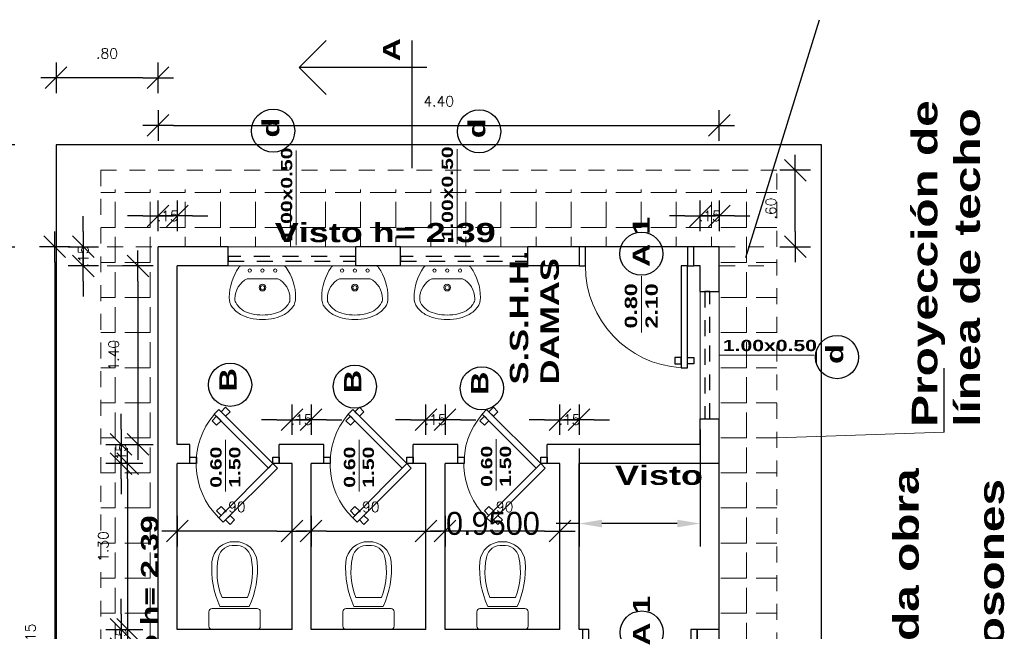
# Model space of a CAD drawing. Header units: millimetres. Extents: x 2197 to 2474, y 331 to 418.
# Tile 3 of 12: x 2236.81 to 2244.53, y 371.23 to 376.03. Entities that reach past the tile are written whole.
import ezdxf

# ---------------------------------------------------------------- set-up
doc = ezdxf.new("R2010")
doc.units = ezdxf.units.MM
doc.linetypes.add('HIDDEN2', pattern=[0.1875, 0.125, -0.0625])
for name, color, linetype in [('aberturas', 2, 'Continuous'), ('Cotas', 3, 'Continuous'), ('FOLHA', 2, 'Continuous')]:
    doc.layers.add(name, color=color, linetype=linetype)
for name, color, linetype, lineweight in [('FOLHA2', 1, 'Continuous', 0), ('P1-HACHURA', 1, 'Continuous', 5), ('SANITARIOS', 2, 'Continuous', 5)]:
    doc.layers.add(name, color=color, linetype=linetype, lineweight=lineweight)
doc.styles.add('REGUA60', font='cityb___.ttf', dxfattribs={"width": 1.4})
doc.styles.add('SIMPLEX_8', font='simplex.shx')
doc.dimstyles.new('Copy of 08', dxfattribs={"dimtxt": 0.08, "dimasz": 0.12, "dimexe": 0, "dimexo": 0, "dimgap": 0.15, "dimtad": 1, "dimzin": 4, "dimdsep": 46, "dimtxsty": 'SIMPLEX_8', "dimblk1": 'D', "dimblk2": 'D', "dimsah": 1, "dimcen": 0.09, "dimse1": 1, "dimse2": 1, "dimclre": 256, "dimclrt": 2, "dimadec": 0, "dimazin": 0, "dimtfac": 1, "dimtmove": 2, "dimatfit": 3, "dimldrblk": 'D', "dimfxl": 1, "dimtolj": 1, "dimtzin": 0, "dimarcsym": 0})
doc.dimstyles.get("Standard").update_dxf_attribs({"dimtxt": 0.18, "dimasz": 0.18, "dimexe": 0.18, "dimexo": 0.0625, "dimgap": 0.09, "dimtad": 0, "dimtih": 1, "dimtoh": 1, "dimdec": 4, "dimzin": 0, "dimdsep": 46, "dimtxsty": 'Standard', "dimcen": 0.09, "dimadec": 0, "dimazin": 0, "dimtfac": 1, "dimtdec": 4, "dimtofl": 0, "dimtmove": 0, "dimatfit": 3, "dimfxl": 1, "dimtolj": 1, "dimtzin": 0, "dimarcsym": 0})

# ---------------------------------------------------------------- blocks, each defined once
blk = doc.blocks.new('A$C6B9A7926')
at = {"layer": 'aberturas'}
for points in [[(0.05, 0.15), (0.1, 0.15), (0.1, 0.95), (0.05, 0.95)], [(0.05, 0.8673), (0, 0.8673), (0, 0.9173), (0.05, 0.9173)], [(0.1, 0.8673), (0.15, 0.8673), (0.15, 0.9173), (0.1, 0.9173)], [(0, 0), (0.05, 0), (0.05, 0.15), (0, 0.15)], [(0.85, 0), (0.9, 0), (0.9, 0.15), (0.85, 0.15)]]:
    blk.add_lwpolyline(points, close=True, dxfattribs=at)
at = {"layer": 'aberturas', "lineweight": 5}
blk.add_arc((0.05, 0.15), 0.8, 360, 86.41668, dxfattribs=at)
blk = doc.blocks.new('A$C24DE0BB0')
at = {"layer": 'aberturas', "lineweight": 5}
blk.add_line((0, 0.238), (0.649, 0.238), dxfattribs=at)
at = {"layer": 'aberturas', "lineweight": 5, "insert": (0.046, 0.432), "char_height": 0.1424, "width": 0.59089, "attachment_point": 1, "style": 'REGUA60'}
blk.add_mtext('0.80\\P2.10', dxfattribs=at)
blk = doc.blocks.new('A$C6B4124A4')
at = {"layer": 'aberturas'}
for points in [[(0.6146, 0.4419), (0.65, 0.4773), (0.2257, 0.9016), (0.1904, 0.8662)], [(0.2788, 0.8485), (0.3141, 0.8839), (0.2788, 0.9192), (0.2434, 0.8839)], [(0.2434, 0.8132), (0.2081, 0.7778), (0.1727, 0.8132), (0.2081, 0.8485)], [(0.05, 0.5273), (0.05, 0.4773), (0, 0.4773), (0, 0.5273)], [(0.65, 0.4773), (0.6854, 0.4419), (0.2611, 0.0177), (0.2257, 0.053)], [(0.7, 0.5273), (0.7, 0.4773), (0.65, 0.4773), (0.65, 0.5273)], [(0.2788, 0.1061), (0.2434, 0.1414), (0.2081, 0.1061), (0.2434, 0.0707)], [(0.3141, 0.0707), (0.3495, 0.0354), (0.3141, 0), (0.2788, 0.0354)]]:
    blk.add_lwpolyline(points, close=True, dxfattribs=at)
at = {"layer": 'aberturas', "lineweight": 5}
blk.add_arc((0.6427, 0.4773), 0.5949, 139.32522, 225.49458, dxfattribs=at)
blk = doc.blocks.new('A$C046927C5')
at = {"layer": 'aberturas', "lineweight": 5}
blk.add_line((0.24, 0), (0.24, 0.649), dxfattribs=at)
at = {"layer": 'aberturas', "lineweight": 5, "insert": (0.047, 0.046), "char_height": 0.1424, "width": 0.59089, "attachment_point": 1, "rotation": 90, "style": 'REGUA60'}
blk.add_mtext('0.60\\P1.50', dxfattribs=at)
blk = doc.blocks.new('A$C1C462CF9')
at = {"layer": 'aberturas', "lineweight": 5}
blk.add_line((0, 0.1481), (0.743, 0.1481), dxfattribs=at)
at = {"layer": 'aberturas', "lineweight": 5, "insert": (0.0283, 0.2684), "char_height": 0.08848, "width": 0.716237, "attachment_point": 1, "style": 'REGUA60'}
blk.add_mtext('1.00x0.50\\P   ', dxfattribs=at)
blk = doc.blocks.new('D')
at = {"color": 4}
blk.add_line((-0.707, -0.707), (0.707, 0.707), dxfattribs=at)
for p, q in [((0, -1), (0, 1)), ((-1, 0), (1, 0))]:
    blk.add_line(p, q)
blk = doc.blocks.new('*D116')
at = {"layer": 'Defpoints', "color": 0, "transparency": 16777216}
for p in [(2240.1454, 372.0146), (2240.1454, 372.0146), (2241.0454, 372.0146)]:
    blk.add_point(p, dxfattribs=at)
at = {"layer": 'FOLHA', "color": 0, "lineweight": -2, "transparency": 16777216}
blk.add_line((2240.9254, 372.0146), (2240.2654, 372.0146), dxfattribs=at)
at = {"layer": 'FOLHA', "color": 0, "lineweight": -2, "transparency": 16777216, "xscale": 0.12, "yscale": 0.12, "zscale": 0.12, "rotation": 180}
blk.add_blockref('D', (2240.1454, 372.0146), dxfattribs=at)
at = {"layer": 'FOLHA', "color": 0, "lineweight": -2, "transparency": 16777216, "xscale": 0.12, "yscale": 0.12, "zscale": 0.12}
blk.add_blockref('D', (2241.0454, 372.0146), dxfattribs=at)
at = {"layer": 'FOLHA', "color": 2, "transparency": 16777216, "insert": (2240.5954, 372.2046), "char_height": 0.08, "attachment_point": 5, "style": 'SIMPLEX_8'}
blk.add_mtext('\\A1;.90', dxfattribs=at)
blk = doc.blocks.new('*D117')
at = {"layer": 'Defpoints', "color": 0, "transparency": 16777216}
for p in [(2239.0954, 372.0146), (2239.9954, 372.0146), (2239.9954, 372.0146)]:
    blk.add_point(p, dxfattribs=at)
at = {"layer": 'FOLHA', "color": 0, "lineweight": -2, "transparency": 16777216}
blk.add_line((2239.2154, 372.0146), (2239.8754, 372.0146), dxfattribs=at)
at = {"layer": 'FOLHA', "color": 0, "lineweight": -2, "transparency": 16777216, "xscale": 0.12, "yscale": 0.12, "zscale": 0.12, "rotation": 180}
blk.add_blockref('D', (2239.0954, 372.0146), dxfattribs=at)
at = {"layer": 'FOLHA', "color": 0, "lineweight": -2, "transparency": 16777216, "xscale": 0.12, "yscale": 0.12, "zscale": 0.12}
blk.add_blockref('D', (2239.9954, 372.0146), dxfattribs=at)
at = {"layer": 'FOLHA', "color": 2, "transparency": 16777216, "insert": (2239.5454, 372.2046), "char_height": 0.08, "attachment_point": 5, "style": 'SIMPLEX_8'}
blk.add_mtext('\\A1;.90', dxfattribs=at)
blk = doc.blocks.new('*D118')
at = {"layer": 'Defpoints', "color": 0, "transparency": 16777216}
for p in [(2238.0454, 372.0146), (2238.0454, 372.0146), (2238.9454, 372.0146)]:
    blk.add_point(p, dxfattribs=at)
at = {"layer": 'FOLHA', "color": 0, "lineweight": -2, "transparency": 16777216}
blk.add_line((2238.8254, 372.0146), (2238.1654, 372.0146), dxfattribs=at)
at = {"layer": 'FOLHA', "color": 0, "lineweight": -2, "transparency": 16777216, "xscale": 0.12, "yscale": 0.12, "zscale": 0.12, "rotation": 180}
blk.add_blockref('D', (2238.0454, 372.0146), dxfattribs=at)
at = {"layer": 'FOLHA', "color": 0, "lineweight": -2, "transparency": 16777216, "xscale": 0.12, "yscale": 0.12, "zscale": 0.12}
blk.add_blockref('D', (2238.9454, 372.0146), dxfattribs=at)
at = {"layer": 'FOLHA', "color": 2, "transparency": 16777216, "insert": (2238.4954, 372.2046), "char_height": 0.08, "attachment_point": 5, "style": 'SIMPLEX_8'}
blk.add_mtext('\\A1;.90', dxfattribs=at)
blk = doc.blocks.new('*D121')
at = {"layer": 'Cotas', "color": 0, "lineweight": -2, "transparency": 16777216}
for p, q in [((2242.1454, 372.8116), (2242.1454, 371.8941)), ((2241.1954, 372.6616), (2241.1954, 371.8941)), ((2241.1954, 372.0741), (2241.0154, 372.0741)), ((2241.9654, 372.0741), (2241.3754, 372.0741))]:
    blk.add_line(p, q, dxfattribs=at)
at = {"layer": 'Cotas', "color": 0, "transparency": 16777216}
for points in [[(2241.3754, 372.1041), (2241.3754, 372.0441), (2241.1954, 372.0741)], [(2241.9654, 372.1041), (2241.9654, 372.0441), (2242.1454, 372.0741)]]:
    blk.add_solid(points, dxfattribs=at)
at = {"layer": 'Defpoints', "color": 0, "transparency": 16777216}
for p in [(2242.1454, 372.8741), (2241.1954, 372.7241), (2241.1954, 372.0741)]:
    blk.add_point(p, dxfattribs=at)
at = {"layer": 'Cotas', "color": 0, "transparency": 16777216, "insert": (2240.5204, 372.0741), "char_height": 0.18, "attachment_point": 5}
blk.add_mtext('\\A1;0.9500', dxfattribs=at)
blk = doc.blocks.new('*D133')
at = {"layer": 'Defpoints', "color": 0, "transparency": 16777216}
for p in [(2238.0454, 374.0941), (2237.7369, 372.6941), (2238.0454, 372.6941)]:
    blk.add_point(p, dxfattribs=at)
at = {"layer": 'FOLHA', "color": 0, "lineweight": -2, "transparency": 16777216}
blk.add_line((2237.7369, 373.9741), (2237.7369, 372.8141), dxfattribs=at)
at = {"layer": 'FOLHA', "color": 0, "lineweight": -2, "transparency": 16777216, "xscale": 0.12, "yscale": 0.12, "zscale": 0.12}
for p, rotation in [((2237.7369, 374.0941), 90), ((2237.7369, 372.6941), 270)]:
    blk.add_blockref('D', p, dxfattribs=dict(at, rotation=rotation))
at = {"layer": 'FOLHA', "color": 2, "transparency": 16777216, "insert": (2237.5469, 373.3941), "char_height": 0.08, "attachment_point": 5, "rotation": 90, "style": 'SIMPLEX_8'}
blk.add_mtext('\\A1;1.40', dxfattribs=at)
blk = doc.blocks.new('*D134')
at = {"layer": 'Defpoints', "color": 0, "transparency": 16777216}
for p in [(2238.0454, 372.5441), (2237.6559, 371.2441), (2238.0454, 371.2441)]:
    blk.add_point(p, dxfattribs=at)
at = {"layer": 'FOLHA', "color": 0, "lineweight": -2, "transparency": 16777216}
blk.add_line((2237.6559, 372.4241), (2237.6559, 371.3641), dxfattribs=at)
at = {"layer": 'FOLHA', "color": 0, "lineweight": -2, "transparency": 16777216, "xscale": 0.12, "yscale": 0.12, "zscale": 0.12}
for p, rotation in [((2237.6559, 372.5441), 90), ((2237.6559, 371.2441), 270)]:
    blk.add_blockref('D', p, dxfattribs=dict(at, rotation=rotation))
at = {"layer": 'FOLHA', "color": 2, "transparency": 16777216, "insert": (2237.4659, 371.8941), "char_height": 0.08, "attachment_point": 5, "rotation": 90, "style": 'SIMPLEX_8'}
blk.add_mtext('\\A1;1.30', dxfattribs=at)
blk = doc.blocks.new('*D137')
at = {"layer": 'Defpoints', "color": 0, "transparency": 16777216}
for p in [(2237.8954, 374.2441), (2237.085, 368.0941), (2237.8954, 368.0941)]:
    blk.add_point(p, dxfattribs=at)
at = {"layer": 'FOLHA', "color": 0, "lineweight": -2, "transparency": 16777216}
blk.add_line((2237.085, 374.1241), (2237.085, 368.2141), dxfattribs=at)
at = {"layer": 'FOLHA', "color": 0, "lineweight": -2, "transparency": 16777216, "xscale": 0.12, "yscale": 0.12, "zscale": 0.12}
for p, rotation in [((2237.085, 374.2441), 90), ((2237.085, 368.0941), 270)]:
    blk.add_blockref('D', p, dxfattribs=dict(at, rotation=rotation))
at = {"layer": 'FOLHA', "color": 2, "transparency": 16777216, "insert": (2236.895, 371.1691), "char_height": 0.08, "attachment_point": 5, "rotation": 90, "style": 'SIMPLEX_8'}
blk.add_mtext('\\A1;6.15', dxfattribs=at)
blk = doc.blocks.new('*D122')
at = {"layer": 'Defpoints', "color": 0, "transparency": 16777216}
for p in [(2237.5997, 374.2441), (2237.3093, 374.0941), (2237.5997, 374.0941)]:
    blk.add_point(p, dxfattribs=at)
at = {"layer": 'FOLHA', "color": 0, "lineweight": -2, "transparency": 16777216}
for p, q in [((2237.3093, 374.3641), (2237.3093, 374.4841)), ((2237.3093, 374.2441), (2237.3093, 374.0941)), ((2237.3093, 373.9741), (2237.3093, 373.8541))]:
    blk.add_line(p, q, dxfattribs=at)
at = {"layer": 'FOLHA', "color": 0, "lineweight": -2, "transparency": 16777216, "xscale": 0.12, "yscale": 0.12, "zscale": 0.12}
for p, rotation in [((2237.3093, 374.2441), 270), ((2237.3093, 374.0941), 90)]:
    blk.add_blockref('D', p, dxfattribs=dict(at, rotation=rotation))
at = {"layer": 'FOLHA', "color": 2, "transparency": 16777216, "insert": (2237.3093, 374.1691), "char_height": 0.08, "attachment_point": 5, "rotation": 90, "style": 'SIMPLEX_8'}
blk.add_mtext('\\A1;.15', dxfattribs=at)
blk = doc.blocks.new('*D123')
at = {"layer": 'Defpoints', "color": 0, "transparency": 16777216}
for p in [(2237.8954, 372.6941), (2237.605, 372.5441), (2237.8954, 372.5441)]:
    blk.add_point(p, dxfattribs=at)
at = {"layer": 'FOLHA', "color": 0, "lineweight": -2, "transparency": 16777216}
for p, q in [((2237.605, 372.8141), (2237.605, 372.9341)), ((2237.605, 372.6941), (2237.605, 372.5441)), ((2237.605, 372.4241), (2237.605, 372.3041))]:
    blk.add_line(p, q, dxfattribs=at)
at = {"layer": 'FOLHA', "color": 0, "lineweight": -2, "transparency": 16777216, "xscale": 0.12, "yscale": 0.12, "zscale": 0.12}
for p, rotation in [((2237.605, 372.6941), 270), ((2237.605, 372.5441), 90)]:
    blk.add_blockref('D', p, dxfattribs=dict(at, rotation=rotation))
at = {"layer": 'FOLHA', "color": 2, "transparency": 16777216, "insert": (2237.605, 372.6191), "char_height": 0.08, "attachment_point": 5, "rotation": 90, "style": 'SIMPLEX_8'}
blk.add_mtext('\\A1;.15', dxfattribs=at)
blk = doc.blocks.new('*D124')
at = {"layer": 'Defpoints', "color": 0, "transparency": 16777216}
for p in [(2237.8954, 371.2441), (2237.605, 371.0941), (2237.8954, 371.0941)]:
    blk.add_point(p, dxfattribs=at)
at = {"layer": 'FOLHA', "color": 0, "lineweight": -2, "transparency": 16777216}
for p, q in [((2237.605, 371.3641), (2237.605, 371.4841)), ((2237.605, 371.2441), (2237.605, 371.0941)), ((2237.605, 370.9741), (2237.605, 370.8541))]:
    blk.add_line(p, q, dxfattribs=at)
at = {"layer": 'FOLHA', "color": 0, "lineweight": -2, "transparency": 16777216, "xscale": 0.12, "yscale": 0.12, "zscale": 0.12}
for p, rotation in [((2237.605, 371.2441), 270), ((2237.605, 371.0941), 90)]:
    blk.add_blockref('D', p, dxfattribs=dict(at, rotation=rotation))
at = {"layer": 'FOLHA', "color": 2, "transparency": 16777216, "insert": (2237.605, 371.1691), "char_height": 0.08, "attachment_point": 5, "rotation": 90, "style": 'SIMPLEX_8'}
blk.add_mtext('\\A1;.15', dxfattribs=at)
blk = doc.blocks.new('*D138')
at = {"layer": 'Defpoints', "color": 0, "transparency": 16777216}
for p in [(2237.8954, 374.486), (2237.8954, 374.2441), (2238.0454, 374.2441)]:
    blk.add_point(p, dxfattribs=at)
at = {"layer": 'FOLHA', "color": 0, "lineweight": -2, "transparency": 16777216}
for p, q in [((2237.7754, 374.486), (2237.6554, 374.486)), ((2238.0454, 374.486), (2237.8954, 374.486)), ((2238.1654, 374.486), (2238.2854, 374.486))]:
    blk.add_line(p, q, dxfattribs=at)
at = {"layer": 'FOLHA', "color": 0, "lineweight": -2, "transparency": 16777216, "xscale": 0.12, "yscale": 0.12, "zscale": 0.12}
blk.add_blockref('D', (2237.8954, 374.486), dxfattribs=at)
at = {"layer": 'FOLHA', "color": 0, "lineweight": -2, "transparency": 16777216, "xscale": 0.12, "yscale": 0.12, "zscale": 0.12, "rotation": 180}
blk.add_blockref('D', (2238.0454, 374.486), dxfattribs=at)
at = {"layer": 'FOLHA', "color": 2, "transparency": 16777216, "insert": (2237.9704, 374.486), "char_height": 0.08, "attachment_point": 5, "style": 'SIMPLEX_8'}
blk.add_mtext('\\A1;.15', dxfattribs=at)
blk = doc.blocks.new('*D127')
at = {"layer": 'Defpoints', "color": 0, "transparency": 16777216}
for p in [(2242.1454, 374.486), (2242.1454, 374.2441), (2242.2954, 374.2441)]:
    blk.add_point(p, dxfattribs=at)
at = {"layer": 'FOLHA', "color": 0, "lineweight": -2, "transparency": 16777216}
for p, q in [((2242.0254, 374.486), (2241.9054, 374.486)), ((2242.2954, 374.486), (2242.1454, 374.486)), ((2242.4154, 374.486), (2242.5354, 374.486))]:
    blk.add_line(p, q, dxfattribs=at)
at = {"layer": 'FOLHA', "color": 0, "lineweight": -2, "transparency": 16777216, "xscale": 0.12, "yscale": 0.12, "zscale": 0.12}
blk.add_blockref('D', (2242.1454, 374.486), dxfattribs=at)
at = {"layer": 'FOLHA', "color": 0, "lineweight": -2, "transparency": 16777216, "xscale": 0.12, "yscale": 0.12, "zscale": 0.12, "rotation": 180}
blk.add_blockref('D', (2242.2954, 374.486), dxfattribs=at)
at = {"layer": 'FOLHA', "color": 2, "transparency": 16777216, "insert": (2242.2204, 374.486), "char_height": 0.08, "attachment_point": 5, "style": 'SIMPLEX_8'}
blk.add_mtext('\\A1;.15', dxfattribs=at)
blk = doc.blocks.new('*D128')
at = {"layer": 'Defpoints', "color": 0, "transparency": 16777216}
for p in [(2241.1954, 372.8886), (2241.0454, 372.6941), (2241.1954, 372.6941)]:
    blk.add_point(p, dxfattribs=at)
at = {"layer": 'FOLHA', "color": 0, "lineweight": -2, "transparency": 16777216}
for p, q in [((2240.9254, 372.8886), (2240.8054, 372.8886)), ((2241.0454, 372.8886), (2241.1954, 372.8886)), ((2241.3154, 372.8886), (2241.4354, 372.8886))]:
    blk.add_line(p, q, dxfattribs=at)
at = {"layer": 'FOLHA', "color": 0, "lineweight": -2, "transparency": 16777216, "xscale": 0.12, "yscale": 0.12, "zscale": 0.12}
blk.add_blockref('D', (2241.0454, 372.8886), dxfattribs=at)
at = {"layer": 'FOLHA', "color": 0, "lineweight": -2, "transparency": 16777216, "xscale": 0.12, "yscale": 0.12, "zscale": 0.12, "rotation": 180}
blk.add_blockref('D', (2241.1954, 372.8886), dxfattribs=at)
at = {"layer": 'FOLHA', "color": 2, "transparency": 16777216, "insert": (2241.1204, 372.8886), "char_height": 0.08, "attachment_point": 5, "style": 'SIMPLEX_8'}
blk.add_mtext('\\A1;.15', dxfattribs=at)
blk = doc.blocks.new('*D129')
at = {"layer": 'Defpoints', "color": 0, "transparency": 16777216}
for p in [(2240.1454, 372.8886), (2239.9954, 372.6941), (2240.1454, 372.6941)]:
    blk.add_point(p, dxfattribs=at)
at = {"layer": 'FOLHA', "color": 0, "lineweight": -2, "transparency": 16777216}
for p, q in [((2239.8754, 372.8886), (2239.7554, 372.8886)), ((2239.9954, 372.8886), (2240.1454, 372.8886)), ((2240.2654, 372.8886), (2240.3854, 372.8886))]:
    blk.add_line(p, q, dxfattribs=at)
at = {"layer": 'FOLHA', "color": 0, "lineweight": -2, "transparency": 16777216, "xscale": 0.12, "yscale": 0.12, "zscale": 0.12}
blk.add_blockref('D', (2239.9954, 372.8886), dxfattribs=at)
at = {"layer": 'FOLHA', "color": 0, "lineweight": -2, "transparency": 16777216, "xscale": 0.12, "yscale": 0.12, "zscale": 0.12, "rotation": 180}
blk.add_blockref('D', (2240.1454, 372.8886), dxfattribs=at)
at = {"layer": 'FOLHA', "color": 2, "transparency": 16777216, "insert": (2240.0704, 372.8886), "char_height": 0.08, "attachment_point": 5, "style": 'SIMPLEX_8'}
blk.add_mtext('\\A1;.15', dxfattribs=at)
blk = doc.blocks.new('*D130')
at = {"layer": 'Defpoints', "color": 0, "transparency": 16777216}
for p in [(2239.0954, 372.8886), (2238.9454, 372.6941), (2239.0954, 372.6941)]:
    blk.add_point(p, dxfattribs=at)
at = {"layer": 'FOLHA', "color": 0, "lineweight": -2, "transparency": 16777216}
for p, q in [((2238.8254, 372.8886), (2238.7054, 372.8886)), ((2238.9454, 372.8886), (2239.0954, 372.8886)), ((2239.2154, 372.8886), (2239.3354, 372.8886))]:
    blk.add_line(p, q, dxfattribs=at)
at = {"layer": 'FOLHA', "color": 0, "lineweight": -2, "transparency": 16777216, "xscale": 0.12, "yscale": 0.12, "zscale": 0.12}
blk.add_blockref('D', (2238.9454, 372.8886), dxfattribs=at)
at = {"layer": 'FOLHA', "color": 0, "lineweight": -2, "transparency": 16777216, "xscale": 0.12, "yscale": 0.12, "zscale": 0.12, "rotation": 180}
blk.add_blockref('D', (2239.0954, 372.8886), dxfattribs=at)
at = {"layer": 'FOLHA', "color": 2, "transparency": 16777216, "insert": (2239.0204, 372.8886), "char_height": 0.08, "attachment_point": 5, "style": 'SIMPLEX_8'}
blk.add_mtext('\\A1;.15', dxfattribs=at)
blk = doc.blocks.new('A$C7BF3546D')
at = {"layer": 'FOLHA'}
for p, q in [((0, 0.7876), (0.2121, 0.9997)), ((0.8874, 0), (0.8874, 1)), ((1, 0.7876), (0, 0.7876)), ((0, 0.7876), (0.2121, 0.5754))]:
    blk.add_line(p, q, dxfattribs=at)
blk = doc.blocks.new('INODPL')
for p, q in [((-0.1012, 0.25), (0.0988, 0.25)), ((-0.1762, 0.1626), (0.1762, 0.1626)), ((-0.1147, 0.1797), (0.1147, 0.1797)), ((-0.2012, 0.025), (-0.2012, 0.1376)), ((0.2012, 0.1376), (0.2012, 0.025)), ((-0.1762, 0), (0.1762, 0))]:
    blk.add_line(p, q)
for centre, radius, start, end in [((-0.0064, 0.5162), 0.1716, 88.2558, 175.47447), ((-0.0137, 0.5408), 0.1175, 83.46523, 168.408), ((0.0113, 0.5408), 0.1175, 11.592, 96.53477), ((0.0064, 0.5162), 0.1716, 4.52553, 91.7442), ((0.4117, 0.4535), 0.5518, 168.408, 201.63918), ((-0.4141, 0.4535), 0.5518, 338.36082, 11.592), ((0.5217, 0.4744), 0.7013, 175.47447, 204.84632), ((-0.5217, 0.4744), 0.7013, 335.15368, 4.52553), ((-0.1762, 0.1376), 0.025, 90, 180), ((0.1762, 0.1376), 0.025, 360, 90), ((-0.1762, 0.025), 0.025, 180, 270), ((0.1762, 0.025), 0.025, 270, 0)]:
    blk.add_arc(centre, radius, start, end)
blk = doc.blocks.new('HINO-B~1')
at = {"layer": 'SANITARIOS', "rotation": 90}
blk.add_blockref('INODPL', (0, 0), dxfattribs=at)
blk = doc.blocks.new('LAVATORIO')
for points in [[(-150.6856, 114.8001, 0.200231), (-150.6733, 114.8189), (-150.6733, 115.1528, 0.19279), (-150.6849, 115.1712, 0.154902), (-150.9207, 115.2457, 0.17524), (-150.9971, 115.2225, 0.106133), (-151.0529, 115.1586, 0.070271), (-151.0825, 115.0816, 0.056527), (-151.0933, 114.9859, 0.056527), (-151.0825, 114.8902, 0.070271), (-151.0529, 114.8131, 0.106133), (-150.9971, 114.7492, 0.17524), (-150.9207, 114.726, 0.154378), (-150.6856, 114.8001, 0.154902)], [(-150.7733, 115.1059, 0.280936), (-150.9305, 115.2016, 0.180168), (-150.9693, 115.19, 0.055612), (-150.9822, 115.1825, 0.106133), (-151.0242, 115.1344, 0.070271), (-151.0488, 115.0704, 0.056527), (-151.0583, 114.9859, 0.056527), (-151.0488, 114.9014, 0.070271), (-151.0242, 114.8374, 0.106133), (-150.9822, 114.7893, 0.055612), (-150.9693, 114.7817, 0.180168), (-150.9305, 114.7702, 0.280936), (-150.7733, 114.8659), (-150.7733, 115.1059)]]:
    blk.add_lwpolyline(points, format="xyb")
for centre, radius in [((-150.7093, 115.0859), 0.0128), ((-150.8433, 114.9859), 0.0262), ((-150.8433, 114.9859), 0.0162), ((-150.7093, 114.9859), 0.0128), ((-150.7093, 114.8859), 0.0128)]:
    blk.add_circle(centre, radius)
blk = doc.blocks.new('LAVAT')
at = {"xscale": -1, "rotation": 269.9999999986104}
blk.add_blockref('LAVATORIO', (15211.164, 9300.1314), dxfattribs=at)
blk = doc.blocks.new('*D139')
at = {"layer": 'Defpoints', "color": 0, "transparency": 16777216}
for p in [(2242.2954, 375.1955), (2237.8954, 374.2441), (2242.2954, 374.2441)]:
    blk.add_point(p, dxfattribs=at)
at = {"layer": 'FOLHA', "color": 0, "lineweight": -2, "transparency": 16777216}
blk.add_line((2238.0154, 375.1955), (2242.1754, 375.1955), dxfattribs=at)
at = {"layer": 'FOLHA', "color": 0, "lineweight": -2, "transparency": 16777216, "xscale": 0.12, "yscale": 0.12, "zscale": 0.12, "rotation": 180}
blk.add_blockref('D', (2237.8954, 375.1955), dxfattribs=at)
at = {"layer": 'FOLHA', "color": 0, "lineweight": -2, "transparency": 16777216, "xscale": 0.12, "yscale": 0.12, "zscale": 0.12}
blk.add_blockref('D', (2242.2954, 375.1955), dxfattribs=at)
at = {"layer": 'FOLHA', "color": 2, "transparency": 16777216, "insert": (2240.0954, 375.3855), "char_height": 0.08, "attachment_point": 5, "style": 'SIMPLEX_8'}
blk.add_mtext('\\A1;4.40', dxfattribs=at)
blk = doc.blocks.new('*D142')
at = {"layer": 'Defpoints', "color": 0, "transparency": 16777216}
for p in [(2236.6526, 375.0441), (2237.0954, 375.0441), (2237.8954, 374.2441)]:
    blk.add_point(p, dxfattribs=at)
at = {"layer": 'FOLHA', "color": 0, "lineweight": -2, "transparency": 16777216}
blk.add_line((2236.6526, 374.3641), (2236.6526, 374.9241), dxfattribs=at)
at = {"layer": 'FOLHA', "color": 0, "lineweight": -2, "transparency": 16777216, "xscale": 0.12, "yscale": 0.12, "zscale": 0.12}
for p, rotation in [((2236.6526, 375.0441), 90), ((2236.6526, 374.2441), 270)]:
    blk.add_blockref('D', p, dxfattribs=dict(at, rotation=rotation))
at = {"layer": 'FOLHA', "color": 2, "transparency": 16777216, "insert": (2236.4626, 374.6441), "char_height": 0.08, "attachment_point": 5, "rotation": 90, "style": 'SIMPLEX_8'}
blk.add_mtext('\\A1;.80', dxfattribs=at)
blk = doc.blocks.new('*D143')
at = {"layer": 'Defpoints', "color": 0, "transparency": 16777216}
for p in [(2237.0954, 375.5697), (2237.0954, 375.0441), (2237.8954, 374.2441)]:
    blk.add_point(p, dxfattribs=at)
at = {"layer": 'FOLHA', "color": 0, "lineweight": -2, "transparency": 16777216}
blk.add_line((2237.7754, 375.5697), (2237.2154, 375.5697), dxfattribs=at)
at = {"layer": 'FOLHA', "color": 0, "lineweight": -2, "transparency": 16777216, "xscale": 0.12, "yscale": 0.12, "zscale": 0.12, "rotation": 180}
blk.add_blockref('D', (2237.0954, 375.5697), dxfattribs=at)
at = {"layer": 'FOLHA', "color": 0, "lineweight": -2, "transparency": 16777216, "xscale": 0.12, "yscale": 0.12, "zscale": 0.12}
blk.add_blockref('D', (2237.8954, 375.5697), dxfattribs=at)
at = {"layer": 'FOLHA', "color": 2, "transparency": 16777216, "insert": (2237.4954, 375.7597), "char_height": 0.08, "attachment_point": 5, "style": 'SIMPLEX_8'}
blk.add_mtext('\\A1;.80', dxfattribs=at)
blk = doc.blocks.new('*D144')
at = {"layer": 'Defpoints', "color": 0, "transparency": 16777216}
for p in [(2242.2954, 374.8441), (2242.8902, 374.8441), (2242.2954, 374.2441)]:
    blk.add_point(p, dxfattribs=at)
at = {"layer": 'FOLHA', "color": 0, "lineweight": -2, "transparency": 16777216}
blk.add_line((2242.8902, 374.3641), (2242.8902, 374.7241), dxfattribs=at)
at = {"layer": 'FOLHA', "color": 0, "lineweight": -2, "transparency": 16777216, "xscale": 0.12, "yscale": 0.12, "zscale": 0.12}
for p, rotation in [((2242.8902, 374.8441), 90), ((2242.8902, 374.2441), 270)]:
    blk.add_blockref('D', p, dxfattribs=dict(at, rotation=rotation))
at = {"layer": 'FOLHA', "color": 2, "transparency": 16777216, "insert": (2242.7002, 374.5441), "char_height": 0.08, "attachment_point": 5, "rotation": 90, "style": 'SIMPLEX_8'}
blk.add_mtext('\\A1;.60', dxfattribs=at)

msp = doc.modelspace()

# ---------------------------------------------------------------- hatches: boundary and pattern name
at = {"layer": 'P1-HACHURA'}
h = msp.add_hatch(dxfattribs=at)
h.set_pattern_fill('ANGLE', color=256, angle=90, style=0)
h.set_pattern_definition([(90, (2264.23324, 363.94584), (-0.275, 2e-17), [0.2, -0.075]), (180, (2264.23324, 363.94584), (-3e-17, -0.275), [0.2, -0.075])])
h.paths.add_polyline_path([(2237.09538, 367.29407), (2238.72294, 367.29407, -0.1454542), (2238.80719, 367.34092), (2238.80719, 367.64407), (2237.44538, 367.64407), (2237.44538, 374.69407), (2238.79319, 374.69407), (2238.79319, 374.9853, -0.2118751), (2238.66917, 375.04407), (2237.09538, 375.04407)])
h.paths.add_polyline_path([(2238.92564, 375.04407, -0.2249372), (2238.79319, 374.9853), (2238.79319, 374.69407), (2240.40017, 374.69407), (2240.40017, 374.98031, -0.2102425), (2240.27973, 375.04407)])
h.paths.add_polyline_path([(2238.79319, 374.69407), (2238.79319, 374.24407), (2239.44538, 374.24407), (2239.79538, 374.24407), (2240.40017, 374.24407), (2240.40017, 374.69407)], flags=17)
h.paths.add_polyline_path([(2240.40017, 374.69407), (2240.40017, 374.24407), (2240.79538, 374.24407), (2241.19538, 374.24407), (2241.52414, 374.24407, -0.321579), (2241.68441, 374.35904, -0.321579), (2241.84468, 374.24407), (2242.07038, 374.24407), (2242.09538, 374.24407), (2242.29538, 374.24407), (2242.29538, 373.89407), (2242.29538, 373.39407), (2242.74538, 373.39407), (2242.74538, 374.69407)], flags=17)
h.paths.add_polyline_path([(2242.66911, 374.69407), (2242.74538, 374.69407), (2242.74538, 367.64407), (2237.44538, 367.64407), (2237.44538, 374.69407), (2240.40017, 374.69407), (2240.40017, 374.98031, -0.2102425), (2240.27973, 375.04407), (2237.09538, 375.04407), (2237.09538, 367.29407), (2243.09538, 367.29407), (2243.09538, 375.04407), (2242.77755, 375.04407)])
h.paths.add_polyline_path([(2242.74538, 373.39407), (2242.29538, 373.39407), (2242.29538, 372.89407), (2242.29538, 372.54407), (2242.29538, 371.24407), (2242.29538, 370.94407), (2242.29538, 370.5003), (2242.74538, 370.5003)], flags=16)
h.paths.add_polyline_path([(2243.09538, 373.26328, -0.3965782), (2243.09538, 373.49521), (2243.09538, 375.04407), (2242.77755, 375.04407), (2242.66911, 374.69407), (2242.74538, 374.69407), (2242.74538, 372.74654), (2243.09538, 372.75812)])
h.paths.add_polyline_path([(2242.74538, 370.5003), (2243.03605, 370.5003, -0.2389932), (2243.09538, 370.64134), (2243.09538, 372.75812), (2242.74538, 372.74654)])
h.paths.add_polyline_path([(2242.74538, 369.06873), (2243.09538, 369.06873), (2243.09538, 370.26787), (2242.74538, 370.26787)], flags=16)
h.paths.add_polyline_path([(2242.74538, 367.64407), (2240.65374, 367.64407), (2240.65374, 367.35112, -0.1971701), (2240.76883, 367.29407), (2243.09538, 367.29407), (2243.09538, 368.64186, -0.3383825), (2243.03717, 368.83893), (2242.74538, 368.83893)])
h.paths.add_polyline_path([(2239.88864, 367.64407), (2239.88864, 367.29407), (2240.51469, 367.29407, -0.2342782), (2240.65374, 367.35112), (2240.65374, 367.64407)])
h.paths.add_polyline_path([(2239.79538, 368.09407), (2239.44538, 368.09407), (2238.80719, 368.09407), (2238.80719, 367.64407), (2240.65374, 367.64407), (2240.65374, 368.09407)], flags=17)
h.paths.add_polyline_path([(2238.80719, 367.64407), (2238.80719, 367.34092, -0.0546978), (2238.84388, 367.34494, -0.2017572), (2238.96482, 367.29407), (2239.88864, 367.29407), (2239.88864, 367.64407)])
h.paths.add_polyline_path([(2237.89538, 368.09407), (2237.89538, 374.24407), (2238.44538, 374.24407), (2238.79319, 374.24407), (2238.79319, 374.69407), (2237.44538, 374.69407), (2237.44538, 367.64407), (2238.80719, 367.64407), (2238.80719, 368.09407), (2238.44538, 368.09407)], flags=17)
h.paths.add_polyline_path([(2237.52587, 371.75978), (2237.52587, 372.02835), (2237.40587, 372.02835), (2237.40587, 371.75978)], flags=25)
h.paths.add_polyline_path([(2237.52037, 370.30978), (2237.52037, 370.57835), (2237.40037, 370.57835), (2237.40037, 370.30978)], flags=25)
h.paths.add_polyline_path([(2237.36929, 374.07288), (2237.36929, 374.26526), (2237.24929, 374.26526), (2237.24929, 374.07288)], flags=24)
h.paths.add_polyline_path([(2237.36929, 368.07288), (2237.36929, 368.26526), (2237.24929, 368.26526), (2237.24929, 368.07288)], flags=24)
h.paths.add_polyline_path([(2240.23728, 375.06552), (2239.95347, 375.06552), (2239.95347, 374.94552), (2240.23728, 374.94552)], flags=9)
h.paths.add_polyline_path([(2238.76992, 374.24157), (2240.27737, 374.24157), (2240.27737, 374.47009), (2238.76992, 374.47009)], flags=25)
h.paths.add_polyline_path([(2242.31657, 374.54595), (2242.12419, 374.54595), (2242.12419, 374.42595), (2242.31657, 374.42595)], flags=24)
h.paths.add_polyline_path([(2238.9837, 367.90054), (2240.49115, 367.90054), (2240.49115, 368.12907), (2238.9837, 368.12907)], flags=25)
h.paths.add_polyline_path([(2237.60693, 373.25978), (2237.60693, 373.52835), (2237.48693, 373.52835), (2237.48693, 373.25978)], flags=24)
h.paths.add_polyline_path([(2237.60693, 368.80978), (2237.60693, 369.07835), (2237.48693, 369.07835), (2237.48693, 368.80978)], flags=24)
h.paths.add_polyline_path([(2237.66499, 372.52288), (2237.66499, 372.71526), (2237.54499, 372.71526), (2237.54499, 372.52288)], flags=24)
h.paths.add_polyline_path([(2237.66499, 371.07288), (2237.66499, 371.26526), (2237.54499, 371.26526), (2237.54499, 371.07288)], flags=24)
h.paths.add_polyline_path([(2237.66499, 369.62288), (2237.66499, 369.81526), (2237.54499, 369.81526), (2237.54499, 369.62288)], flags=24)
h.paths.add_polyline_path([(2238.06657, 374.54595), (2237.87419, 374.54595), (2237.87419, 374.42595), (2238.06657, 374.42595)], flags=24)
h.paths.add_polyline_path([(2237.93104, 370.55301), (2237.93104, 371.90152), (2237.72661, 371.90152), (2237.72661, 370.55301)], flags=24)

# ---------------------------------------------------------------- linework, layer by layer
at = {"color": 252, "linetype": 'HIDDEN2', "lineweight": 5}
for p, q in [((2237.49538, 374.24407), (2237.89538, 374.24407)), ((2242.29538, 374.24407), (2242.69538, 374.24407)), ((2237.49538, 374.09407), (2237.89538, 374.09407)), ((2242.29538, 374.09407), (2242.69538, 374.09407))]:
    msp.add_line(p, q, dxfattribs=at)
at = {"color": 252}
for p, q in [((2237.89538, 368.09407), (2237.89538, 374.24407)), ((2238.44538, 374.24407), (2237.89538, 374.24407)), ((2238.44538, 374.09407), (2238.44538, 374.24407)), ((2239.79538, 374.24407), (2239.44538, 374.24407)), ((2239.44538, 374.09407), (2239.44538, 374.24407)), ((2239.79538, 374.09407), (2239.79538, 374.24407)), ((2241.19538, 374.24407), (2240.79538, 374.24407)), ((2240.79538, 374.09407), (2240.79538, 374.24407)), ((2241.19538, 374.24407), (2241.19538, 374.09407)), ((2242.29538, 374.24407), (2242.09538, 374.24407)), ((2242.09538, 374.09407), (2242.09538, 374.24407)), ((2242.29538, 373.89407), (2242.29538, 374.24407)), ((2238.04538, 372.69407), (2238.04538, 374.09407)), ((2238.44538, 374.09407), (2238.04538, 374.09407)), ((2239.79538, 374.09407), (2239.44538, 374.09407)), ((2241.19538, 374.09407), (2240.79538, 374.09407)), ((2242.14538, 374.09407), (2242.09538, 374.09407)), ((2242.14538, 373.89407), (2242.14538, 374.09407)), ((2242.14538, 373.89407), (2242.29538, 373.89407)), ((2242.14538, 372.69407), (2242.14538, 372.89407)), ((2242.14538, 372.89407), (2242.29538, 372.89407)), ((2242.29538, 372.54407), (2242.29538, 372.89407)), ((2238.14538, 372.69407), (2238.04538, 372.69407)), ((2238.14538, 372.54407), (2238.14538, 372.69407)), ((2239.19538, 372.69407), (2238.84538, 372.69407)), ((2238.84538, 372.54407), (2238.84538, 372.69407)), ((2239.19538, 372.54407), (2239.19538, 372.69407)), ((2240.24538, 372.69407), (2239.89538, 372.69407)), ((2239.89538, 372.54407), (2239.89538, 372.69407)), ((2240.24538, 372.54407), (2240.24538, 372.69407)), ((2242.14538, 372.69407), (2240.94538, 372.69407)), ((2240.94538, 372.54407), (2240.94538, 372.69407)), ((2238.04538, 371.24407), (2238.04538, 372.54407)), ((2238.14538, 372.54407), (2238.04538, 372.54407)), ((2238.94538, 372.54407), (2238.84538, 372.54407)), ((2238.94538, 371.24407), (2238.94538, 372.54407)), ((2239.09538, 371.24407), (2239.09538, 372.54407)), ((2239.19538, 372.54407), (2239.09538, 372.54407)), ((2239.99538, 372.54407), (2239.89538, 372.54407)), ((2239.99538, 371.24407), (2239.99538, 372.54407)), ((2240.14538, 371.24407), (2240.14538, 372.54407)), ((2240.24538, 372.54407), (2240.14538, 372.54407)), ((2241.04538, 372.54407), (2240.94538, 372.54407)), ((2241.04538, 371.24407), (2241.04538, 372.54407)), ((2241.19538, 371.24407), (2241.19538, 372.54407)), ((2242.29538, 372.54407), (2241.19538, 372.54407)), ((2238.94538, 371.24407), (2238.04538, 371.24407)), ((2239.99538, 371.24407), (2239.09538, 371.24407)), ((2241.04538, 371.24407), (2240.14538, 371.24407)), ((2241.22286, 371.24407), (2241.19538, 371.24407)), ((2241.22286, 371.24407), (2241.22286, 371.09407)), ((2242.29538, 371.24407), (2242.12286, 371.24407)), ((2242.12286, 371.24407), (2242.12286, 371.09407)), ((2242.29538, 370.94407), (2242.29538, 371.24407))]:
    msp.add_line(p, q, dxfattribs=at)
at = {"color": 252, "lineweight": 5}
for p, q in [((2238.44538, 374.24407), (2239.44538, 374.24407)), ((2239.79538, 374.24407), (2240.79538, 374.24407)), ((2238.44538, 374.09407), (2239.44538, 374.09407)), ((2239.79538, 374.09407), (2240.79538, 374.09407)), ((2242.14538, 373.89407), (2242.14538, 372.89407)), ((2242.29538, 373.89407), (2242.29538, 372.89407))]:
    msp.add_line(p, q, dxfattribs=at)
at = {"color": 252}
msp.add_lwpolyline([(2237.09538, 367.29407), (2243.09538, 367.29407), (2243.09538, 375.04407), (2237.09538, 375.04407)], close=True, dxfattribs=at)
at = {"layer": 'aberturas', "color": 252, "linetype": 'HIDDEN2'}
for points in [[(2238.44538, 374.13157), (2239.44538, 374.13157), (2239.44538, 374.16907), (2238.44538, 374.16907)], [(2239.79538, 374.13157), (2240.79538, 374.13157), (2240.79538, 374.16907), (2239.79538, 374.16907)], [(2242.18288, 373.89407), (2242.18288, 372.89407), (2242.22038, 372.89407), (2242.22038, 373.89407)]]:
    msp.add_lwpolyline(points, close=True, dxfattribs=at)
at = {"layer": 'FOLHA', "color": 252}
for p, q in [((2242.50389, 374.16083), (2243.0815, 376.02503)), ((2244.0584, 372.78997), (2244.0584, 373.29134))]:
    msp.add_line(p, q, dxfattribs=at)
at = {"layer": 'FOLHA'}
for p, q in [((2242.07038, 374.24407), (2241.19538, 374.24407)), ((2242.29538, 371.24407), (2242.29538, 372.54407))]:
    msp.add_line(p, q, dxfattribs=at)
at = {"layer": 'FOLHA', "color": 252, "lineweight": 5}
msp.add_line((2244.0584, 372.78997), (2242.74538, 372.74654), dxfattribs=at)
at = {"layer": 'FOLHA', "color": 252}
for centre in [(2238.79741, 375.15445), (2240.41241, 375.14907), (2241.68441, 374.18984), (2243.21859, 373.37924), (2238.4599, 373.16213), (2239.43792, 373.14761), (2240.43376, 373.13452), (2241.687, 371.2199)]:
    msp.add_circle(centre, 0.1692, dxfattribs=at)
at = {"layer": 'FOLHA2', "color": 252, "linetype": 'HIDDEN2'}
msp.add_lwpolyline([(2237.44538, 367.49407), (2242.74538, 367.49407), (2242.74538, 374.84407), (2237.44538, 374.84407)], close=True, dxfattribs=at)

# ---------------------------------------------------------------- block references
at = {"layer": 'aberturas', "color": 252}
for name, p, rotation in [('A$C1C462CF9', (2239.12699, 374.25711), 90), ('A$C1C462CF9', (2240.38763, 374.26613), 90), ('A$C6B9A7926', (2242.09538, 374.24407), 180), ('A$C6B9A7926', (2242.12286, 371.24407), 180)]:
    msp.add_blockref(name, p, dxfattribs=dict(at, rotation=rotation))
at = {"layer": 'aberturas', "color": 252, "xscale": 0.6815208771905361, "yscale": 0.6815208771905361, "zscale": 0.6815208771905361, "rotation": 90}
msp.add_blockref('A$C24DE0BB0', (2241.84837, 373.5726), dxfattribs=at)
at = {"layer": 'aberturas', "color": 252}
for name, p in [('A$C1C462CF9', (2242.29538, 373.24597)), ('A$C6B4124A4', (2238.14538, 372.06677)), ('A$C6B4124A4', (2239.19538, 372.06677)), ('A$C6B4124A4', (2240.24538, 372.06677))]:
    msp.add_blockref(name, p, dxfattribs=at)
at = {"layer": 'aberturas', "color": 252, "xscale": 0.6211850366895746, "yscale": 0.6211850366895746, "zscale": 0.6211850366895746}
for p in [(2238.27544, 372.3262), (2239.32281, 372.3262), (2240.39755, 372.33304)]:
    msp.add_blockref('A$C046927C5', p, dxfattribs=at)
at = {"layer": 'FOLHA', "color": 252}
msp.add_blockref('A$C7BF3546D', (2239.00121, 374.86205), dxfattribs=at)
at = {"layer": 'SANITARIOS', "color": 252}
for p in [(-13087.43609, -8775.36394), (-13086.7118, -8775.36394), (-13085.98751, -8775.36394)]:
    msp.add_blockref('LAVAT', p, dxfattribs=at)
at = {"layer": 'SANITARIOS', "color": 252, "xscale": -1, "rotation": 90}
for p in [(2238.49538, 371.24407), (2239.54538, 371.24407), (2240.59538, 371.24407)]:
    msp.add_blockref('HINO-B~1', p, dxfattribs=at)

# ---------------------------------------------------------------- texts
at = {"layer": 'FOLHA', "color": 252, "style": 'REGUA60', "width": 1.4}
for s, height, p in [('A', 0.13477, (2239.793, 375.69844)), ('d', 0.13477, (2238.84566, 375.10112)), ('d', 0.13477, (2240.46066, 375.09574)), ('A 1', 0.134774, (2241.75051, 374.08632)), ('d', 0.13477, (2243.26684, 373.32592)), ('B', 0.13477, (2238.51057, 373.11067)), ('B', 0.13477, (2239.48859, 373.09615)), ('B', 0.13477, (2240.48442, 373.08306)), ('A 1', 0.134774, (2241.7531, 371.11638))]:
    msp.add_text(s, height=height, rotation=90, dxfattribs=at).set_placement(p)
for s, height, p in [('Visto h= 2.39', 0.1506591, (2238.8101, 374.28059)), ('Visto', 0.150659, (2241.47758, 372.37722))]:
    msp.add_text(s, height=height, dxfattribs=at).set_placement(p)
at = {"layer": 'FOLHA', "style": 'REGUA60', "width": 1.4}
msp.add_text('Visto h= 2.39', height=0.1347744, rotation=90, dxfattribs=at).set_placement((2237.89613, 370.58896))
at = {"layer": 'FOLHA', "color": 2, "char_height": 0.2000897, "width": 2.4778755, "attachment_point": 1, "rotation": 90, "style": 'REGUA60'}
for s, insert in [('Proyección de\\Plínea de techo', (2243.80469, 372.83264)), ('guarda obra de baldosones 0.80x0.80', (2243.65917, 370.34213))]:
    msp.add_mtext(s, dxfattribs=dict(at, insert=insert))
at = {"layer": 'FOLHA', "color": 252, "insert": (2240.65287, 373.16488), "char_height": 0.144241, "width": 0.7407151, "attachment_point": 1, "rotation": 90, "style": 'REGUA60'}
msp.add_mtext('S.S.H.H.\\PDAMAS', dxfattribs=at)

# ---------------------------------------------------------------- dimensions: what is measured, and where the dimension line sits
at = {"layer": 'Cotas', "color": 252}
dim = msp.add_linear_dim(base=(2241.19538, 372.07407), p1=(2242.14538, 372.87407), p2=(2241.19538, 372.72407), dimstyle='Standard', dxfattribs=at)
dim.commit()
dim.dimension.update_dxf_attribs({"geometry": '*D121', "text_midpoint": (2240.52038, 372.07407)})
at = {"layer": 'FOLHA'}
for base, p1, p2, angle, picture, middle in [((2237.09538, 375.56974), (2237.89538, 374.24407), (2237.09538, 375.04407), 180, '*D143', (2237.49538, 375.75974)), ((2242.29538, 375.19552), (2237.89538, 374.24407), (2242.29538, 374.24407), 180, '*D139', (2240.09538, 375.38552)), ((2236.65256, 375.04407), (2237.89538, 374.24407), (2237.09538, 375.04407), 90, '*D142', (2236.46256, 374.64407)), ((2242.8902, 374.84407), (2242.29538, 374.24407), (2242.29538, 374.84407), 90, '*D144', (2242.7002, 374.54407)), ((2237.085, 368.09407), (2237.89538, 374.24407), (2237.89538, 368.09407), 90, '*D137', (2236.895, 371.16907)), ((2237.73693, 372.69407), (2238.04538, 374.09407), (2238.04538, 372.69407), 90, '*D133', (2237.54693, 373.39407)), ((2237.65587, 371.24407), (2238.04538, 372.54407), (2238.04538, 371.24407), 90, '*D134', (2237.46587, 371.89407))]:
    dim = msp.add_linear_dim(base=base, p1=p1, p2=p2, angle=angle, dimstyle='Copy of 08', dxfattribs=at)
    dim.commit()
    dim.dimension.update_dxf_attribs({"geometry": picture, "text_midpoint": middle})
for base, p1, p2, picture, middle in [((2237.89538, 374.48595), (2238.04538, 374.24407), (2237.89538, 374.24407), '*D138', (2237.97038, 374.48595)), ((2242.14538, 374.48595), (2242.29538, 374.24407), (2242.14538, 374.24407), '*D127', (2242.22038, 374.48595)), ((2239.09538, 372.88858), (2238.94538, 372.69407), (2239.09538, 372.69407), '*D130', (2239.02038, 372.88858)), ((2240.14538, 372.88858), (2239.99538, 372.69407), (2240.14538, 372.69407), '*D129', (2240.07038, 372.88858)), ((2241.19538, 372.88858), (2241.04538, 372.69407), (2241.19538, 372.69407), '*D128', (2241.12038, 372.88858))]:
    dim = msp.add_linear_dim(base=base, p1=p1, p2=p2, dimstyle='Copy of 08', dxfattribs=at)
    dim.commit()
    dim.dimension.update_dxf_attribs({"geometry": picture, "text_midpoint": middle, "dimtype": 160})
for base, p1, p2, picture, middle in [((2237.30929, 374.09407), (2237.59968, 374.24407), (2237.59968, 374.09407), '*D122', (2237.30929, 374.16907)), ((2237.60499, 372.54407), (2237.89538, 372.69407), (2237.89538, 372.54407), '*D123', (2237.60499, 372.61907)), ((2237.60499, 371.09407), (2237.89538, 371.24407), (2237.89538, 371.09407), '*D124', (2237.60499, 371.16907))]:
    dim = msp.add_linear_dim(base=base, p1=p1, p2=p2, angle=90, dimstyle='Copy of 08', dxfattribs=at)
    dim.commit()
    dim.dimension.update_dxf_attribs({"geometry": picture, "text_midpoint": middle, "dimtype": 160})
for base, p1, p2, picture, middle in [((2238.04538, 372.01462), (2238.94538, 372.01462), (2238.04538, 372.01462), '*D118', (2238.49538, 372.20462)), ((2239.99538, 372.01462), (2239.09538, 372.01462), (2239.99538, 372.01462), '*D117', (2239.54538, 372.20462)), ((2240.14538, 372.01462), (2241.04538, 372.01462), (2240.14538, 372.01462), '*D116', (2240.59538, 372.20462))]:
    dim = msp.add_linear_dim(base=base, p1=p1, p2=p2, dimstyle='Copy of 08', dxfattribs=at)
    dim.commit()
    dim.dimension.update_dxf_attribs({"geometry": picture, "text_midpoint": middle})

doc.saveas('drawing.dxf')
